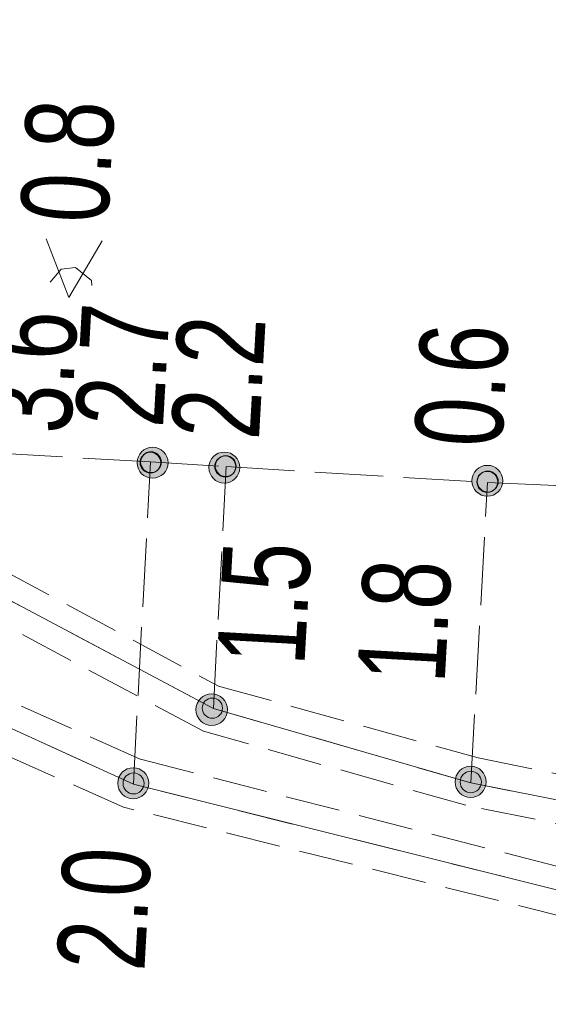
# Model space of a CAD drawing. Header units: metres. Extents: x -740 to 758, y -633 to 854.
# Tile 182 of 256: x -371.02 to -367.8, y 230.69 to 236.68. Entities that reach past the tile are written whole.
import ezdxf

# ---------------------------------------------------------------- set-up
doc = ezdxf.new("R2010")
doc.units = ezdxf.units.M
doc.header["$MEASUREMENT"] = 0
for name, pattern in [('333_125', [0.4576, 0.3328, -0.1248]), ('333_333', [0.6656, 0.3328, -0.3328]), ('416_125', [0.5408, 0.416, -0.1248])]:
    doc.linetypes.add(name, pattern=pattern)
doc.layers.add('Strom.LOVION', color=7, linetype='Continuous')
doc.layers.add('StromBemass.LOVION', color=7, linetype='Continuous')
doc.styles.add('ERSTELLTER_STIL_1', font='arial.ttf')

msp = doc.modelspace()

# ---------------------------------------------------------------- hatches: boundary and pattern name
at = {"layer": 'StromBemass.LOVION', "linetype": 'Continuous', "lineweight": 13}
for points in [[(-370.1352, 233.9294), (-370.1283, 233.939), (-370.1226, 233.9493), (-370.1183, 233.9603), (-370.1154, 233.9718), (-370.114, 233.9835), (-370.114, 233.9953), (-370.1155, 234.0071), (-370.1185, 234.0185), (-370.1229, 234.0295), (-370.1286, 234.0398), (-370.1356, 234.0494), (-370.1437, 234.058), (-370.1528, 234.0655), (-370.1628, 234.0718), (-370.1736, 234.0768), (-370.1848, 234.0804), (-370.1964, 234.0826), (-370.2082, 234.0833), (-370.22, 234.0825), (-370.2316, 234.0802), (-370.2428, 234.0765), (-370.2535, 234.0715), (-370.2635, 234.0651), (-370.2726, 234.0575), (-370.2806, 234.0489), (-370.2875, 234.0393), (-370.2932, 234.0289), (-370.2975, 234.0179), (-370.3004, 234.0065), (-370.3019, 233.9947), (-370.3018, 233.9829), (-370.3003, 233.9712), (-370.2973, 233.9598), (-370.293, 233.9488), (-370.2872, 233.9385), (-370.2802, 233.9289), (-370.2721, 233.9203), (-370.263, 233.9128), (-370.253, 233.9065), (-370.2423, 233.9015), (-370.231, 233.8979), (-370.2194, 233.8957), (-370.2076, 233.895), (-370.1958, 233.8958), (-370.1842, 233.8981), (-370.173, 233.9017), (-370.1623, 233.9068), (-370.1524, 233.9132), (-370.1433, 233.9207)], [(-370.1728, 233.9498), (-370.1682, 233.9562), (-370.1644, 233.9631), (-370.1616, 233.9705), (-370.1596, 233.9781), (-370.1587, 233.9859), (-370.1587, 233.9938), (-370.1597, 234.0016), (-370.1617, 234.0093), (-370.1646, 234.0166), (-370.1684, 234.0235), (-370.1731, 234.0298), (-370.1785, 234.0356), (-370.1846, 234.0406), (-370.1912, 234.0448), (-370.1984, 234.0481), (-370.2059, 234.0505), (-370.2136, 234.052), (-370.2215, 234.0524), (-370.2294, 234.0519), (-370.2371, 234.0504), (-370.2446, 234.048), (-370.2517, 234.0446), (-370.2584, 234.0403), (-370.2644, 234.0353), (-370.2698, 234.0295), (-370.2744, 234.0231), (-370.2782, 234.0162), (-370.2811, 234.0089), (-370.283, 234.0012), (-370.284, 233.9934), (-370.2839, 233.9855), (-370.2829, 233.9777), (-370.2809, 233.9701), (-370.278, 233.9628), (-370.2742, 233.9559), (-370.2695, 233.9495), (-370.2641, 233.9438), (-370.258, 233.9388), (-370.2514, 233.9346), (-370.2442, 233.9312), (-370.2367, 233.9288), (-370.229, 233.9274), (-370.2211, 233.9269), (-370.2132, 233.9274), (-370.2055, 233.9289), (-370.198, 233.9314), (-370.1909, 233.9348), (-370.1843, 233.939), (-370.1782, 233.9441)], [(-370.1691, 233.9523), (-370.1644, 233.9588), (-370.1606, 233.9657), (-370.1577, 233.9731), (-370.1558, 233.9808), (-370.1548, 233.9887), (-370.1548, 233.9966), (-370.1558, 234.0045), (-370.1578, 234.0122), (-370.1608, 234.0196), (-370.1646, 234.0265), (-370.1693, 234.0329), (-370.1748, 234.0387), (-370.1809, 234.0437), (-370.1876, 234.048), (-370.1948, 234.0513), (-370.2024, 234.0537), (-370.2102, 234.0552), (-370.2181, 234.0557), (-370.226, 234.0551), (-370.2338, 234.0536), (-370.2413, 234.0512), (-370.2485, 234.0478), (-370.2552, 234.0435), (-370.2613, 234.0384), (-370.2667, 234.0326), (-370.2714, 234.0262), (-370.2752, 234.0192), (-370.2781, 234.0118), (-370.28, 234.0041), (-370.281, 233.9962), (-370.281, 233.9883), (-370.2799, 233.9804), (-370.2779, 233.9727), (-370.275, 233.9654), (-370.2711, 233.9584), (-370.2665, 233.952), (-370.261, 233.9463), (-370.2549, 233.9412), (-370.2482, 233.937), (-370.241, 233.9336), (-370.2334, 233.9312), (-370.2256, 233.9297), (-370.2177, 233.9293), (-370.2098, 233.9298), (-370.202, 233.9313), (-370.1944, 233.9338), (-370.1873, 233.9372), (-370.1806, 233.9415), (-370.1745, 233.9465)], [(-369.6988, 233.8998), (-369.6919, 233.9094), (-369.6862, 233.9197), (-369.6819, 233.9307), (-369.679, 233.9422), (-369.6775, 233.9539), (-369.6776, 233.9658), (-369.6791, 233.9775), (-369.6821, 233.9889), (-369.6865, 233.9999), (-369.6922, 234.0103), (-369.6992, 234.0198), (-369.7073, 234.0284), (-369.7164, 234.0359), (-369.7264, 234.0422), (-369.7372, 234.0472), (-369.7484, 234.0508), (-369.76, 234.053), (-369.7718, 234.0537), (-369.7836, 234.0529), (-369.7953, 234.0507), (-369.8065, 234.047), (-369.8172, 234.0419), (-369.8271, 234.0356), (-369.8362, 234.028), (-369.8443, 234.0193), (-369.8512, 234.0098), (-369.8569, 233.9994), (-369.8612, 233.9884), (-369.8641, 233.9769), (-369.8655, 233.9652), (-369.8655, 233.9533), (-369.864, 233.9416), (-369.861, 233.9302), (-369.8566, 233.9192), (-369.8509, 233.9088), (-369.8439, 233.8993), (-369.8358, 233.8907), (-369.8266, 233.8832), (-369.8166, 233.8769), (-369.8059, 233.8719), (-369.7947, 233.8683), (-369.783, 233.8661), (-369.7712, 233.8654), (-369.7594, 233.8662), (-369.7478, 233.8684), (-369.7366, 233.8721), (-369.7259, 233.8772), (-369.7159, 233.8835), (-369.7069, 233.8911)], [(-369.7162, 233.9258), (-369.7115, 233.9323), (-369.7077, 233.9394), (-369.7048, 233.9469), (-369.7028, 233.9546), (-369.7018, 233.9626), (-369.7018, 233.9706), (-369.7029, 233.9786), (-369.7049, 233.9864), (-369.7079, 233.9938), (-369.7118, 234.0009), (-369.7165, 234.0073), (-369.722, 234.0132), (-369.7282, 234.0183), (-369.735, 234.0225), (-369.7423, 234.0259), (-369.7499, 234.0284), (-369.7578, 234.0299), (-369.7658, 234.0304), (-369.7738, 234.0298), (-369.7817, 234.0283), (-369.7894, 234.0258), (-369.7966, 234.0223), (-369.8034, 234.018), (-369.8095, 234.0129), (-369.815, 234.007), (-369.8197, 234.0005), (-369.8236, 233.9935), (-369.8265, 233.986), (-369.8285, 233.9782), (-369.8294, 233.9702), (-369.8294, 233.9622), (-369.8284, 233.9542), (-369.8264, 233.9465), (-369.8234, 233.939), (-369.8195, 233.932), (-369.8148, 233.9255), (-369.8092, 233.9197), (-369.803, 233.9146), (-369.7962, 233.9103), (-369.789, 233.9069), (-369.7813, 233.9044), (-369.7734, 233.903), (-369.7654, 233.9025), (-369.7574, 233.903), (-369.7495, 233.9046), (-369.7419, 233.9071), (-369.7346, 233.9105), (-369.7279, 233.9148), (-369.7217, 233.92)], [(-369.714, 233.9283), (-369.7093, 233.9347), (-369.7055, 233.9417), (-369.7026, 233.9491), (-369.7006, 233.9568), (-369.6997, 233.9647), (-369.6997, 233.9726), (-369.7007, 233.9805), (-369.7027, 233.9882), (-369.7057, 233.9956), (-369.7095, 234.0026), (-369.7142, 234.009), (-369.7197, 234.0148), (-369.7258, 234.0198), (-369.7325, 234.024), (-369.7398, 234.0274), (-369.7473, 234.0298), (-369.7551, 234.0313), (-369.7631, 234.0318), (-369.771, 234.0312), (-369.7788, 234.0297), (-369.7864, 234.0273), (-369.7935, 234.0238), (-369.8002, 234.0196), (-369.8064, 234.0145), (-369.8118, 234.0087), (-369.8164, 234.0022), (-369.8202, 233.9952), (-369.8231, 233.9878), (-369.8251, 233.9801), (-369.8261, 233.9722), (-369.826, 233.9643), (-369.825, 233.9564), (-369.823, 233.9487), (-369.8201, 233.9413), (-369.8162, 233.9344), (-369.8115, 233.928), (-369.8061, 233.9222), (-369.7999, 233.9171), (-369.7932, 233.9129), (-369.786, 233.9095), (-369.7784, 233.9071), (-369.7706, 233.9056), (-369.7627, 233.9052), (-369.7547, 233.9057), (-369.7469, 233.9072), (-369.7394, 233.9097), (-369.7322, 233.9131), (-369.7255, 233.9174), (-369.7194, 233.9225)], [(-368.0984, 233.8197), (-368.0915, 233.8293), (-368.0859, 233.8396), (-368.0816, 233.8506), (-368.0787, 233.862), (-368.0772, 233.8737), (-368.0773, 233.8855), (-368.0788, 233.8972), (-368.0818, 233.9086), (-368.0861, 233.9196), (-368.0918, 233.9299), (-368.0988, 233.9394), (-368.1069, 233.948), (-368.116, 233.9554), (-368.126, 233.9617), (-368.1367, 233.9667), (-368.1479, 233.9703), (-368.1595, 233.9725), (-368.1713, 233.9732), (-368.183, 233.9724), (-368.1946, 233.9702), (-368.2058, 233.9665), (-368.2164, 233.9614), (-368.2264, 233.9551), (-368.2354, 233.9475), (-368.2435, 233.9389), (-368.2504, 233.9294), (-368.256, 233.919), (-368.2603, 233.908), (-368.2632, 233.8966), (-368.2647, 233.8849), (-368.2646, 233.8731), (-368.2631, 233.8614), (-368.2601, 233.85), (-368.2558, 233.8391), (-368.25, 233.8288), (-368.2431, 233.8193), (-368.235, 233.8107), (-368.2259, 233.8032), (-368.2159, 233.7969), (-368.2052, 233.7919), (-368.194, 233.7883), (-368.1824, 233.7861), (-368.1706, 233.7854), (-368.1589, 233.7862), (-368.1473, 233.7885), (-368.1361, 233.7921), (-368.1255, 233.7972), (-368.1155, 233.8036), (-368.1065, 233.8111)], [(-368.122, 233.8325), (-368.1173, 233.839), (-368.1135, 233.846), (-368.1105, 233.8534), (-368.1086, 233.8612), (-368.1076, 233.8691), (-368.1076, 233.8771), (-368.1086, 233.885), (-368.1107, 233.8927), (-368.1136, 233.9001), (-368.1175, 233.9071), (-368.1222, 233.9136), (-368.1277, 233.9194), (-368.1339, 233.9245), (-368.1406, 233.9287), (-368.1479, 233.9321), (-368.1555, 233.9345), (-368.1633, 233.936), (-368.1713, 233.9365), (-368.1793, 233.936), (-368.1871, 233.9344), (-368.1947, 233.9319), (-368.2019, 233.9285), (-368.2087, 233.9242), (-368.2148, 233.9191), (-368.2202, 233.9133), (-368.2249, 233.9068), (-368.2287, 233.8998), (-368.2317, 233.8923), (-368.2336, 233.8846), (-368.2346, 233.8767), (-368.2346, 233.8687), (-368.2336, 233.8608), (-368.2315, 233.853), (-368.2286, 233.8456), (-368.2247, 233.8386), (-368.22, 233.8322), (-368.2145, 233.8264), (-368.2083, 233.8213), (-368.2016, 233.817), (-368.1943, 233.8136), (-368.1867, 233.8112), (-368.1789, 233.8097), (-368.1709, 233.8093), (-368.1629, 233.8098), (-368.1551, 233.8113), (-368.1475, 233.8138), (-368.1403, 233.8172), (-368.1335, 233.8215), (-368.1274, 233.8266)], [(-368.119, 233.8343), (-368.1143, 233.8408), (-368.1104, 233.8479), (-368.1075, 233.8554), (-368.1055, 233.8631), (-368.1045, 233.8711), (-368.1045, 233.8791), (-368.1056, 233.8871), (-368.1076, 233.8949), (-368.1106, 233.9023), (-368.1145, 233.9093), (-368.1192, 233.9158), (-368.1247, 233.9217), (-368.1309, 233.9268), (-368.1377, 233.931), (-368.145, 233.9344), (-368.1526, 233.9369), (-368.1605, 233.9384), (-368.1685, 233.9388), (-368.1766, 233.9383), (-368.1844, 233.9368), (-368.1921, 233.9343), (-368.1993, 233.9308), (-368.2061, 233.9265), (-368.2123, 233.9214), (-368.2177, 233.9155), (-368.2224, 233.909), (-368.2263, 233.902), (-368.2292, 233.8945), (-368.2312, 233.8867), (-368.2322, 233.8787), (-368.2321, 233.8707), (-368.2311, 233.8627), (-368.2291, 233.855), (-368.2261, 233.8475), (-368.2222, 233.8405), (-368.2175, 233.834), (-368.212, 233.8282), (-368.2058, 233.8231), (-368.199, 233.8188), (-368.1917, 233.8154), (-368.184, 233.8129), (-368.1761, 233.8115), (-368.1681, 233.811), (-368.1601, 233.8115), (-368.1522, 233.813), (-368.1446, 233.8156), (-368.1374, 233.819), (-368.1306, 233.8233), (-368.1244, 233.8285)], [(-369.7737, 232.4263), (-369.7667, 232.4361), (-369.7609, 232.4467), (-369.7565, 232.4579), (-369.7535, 232.4696), (-369.7521, 232.4815), (-369.7521, 232.4936), (-369.7537, 232.5056), (-369.7567, 232.5172), (-369.7612, 232.5284), (-369.767, 232.539), (-369.7741, 232.5487), (-369.7824, 232.5575), (-369.7917, 232.5651), (-369.8019, 232.5715), (-369.8128, 232.5766), (-369.8243, 232.5803), (-369.8362, 232.5826), (-369.8482, 232.5833), (-369.8602, 232.5825), (-369.8721, 232.5802), (-369.8835, 232.5764), (-369.8944, 232.5712), (-369.9046, 232.5648), (-369.9139, 232.557), (-369.9221, 232.5482), (-369.9291, 232.5384), (-369.9349, 232.5279), (-369.9393, 232.5166), (-369.9423, 232.5049), (-369.9437, 232.493), (-369.9437, 232.4809), (-369.9422, 232.469), (-369.9391, 232.4573), (-369.9347, 232.4461), (-369.9288, 232.4355), (-369.9217, 232.4258), (-369.9134, 232.4171), (-369.9041, 232.4094), (-369.8939, 232.403), (-369.883, 232.3979), (-369.8715, 232.3942), (-369.8596, 232.392), (-369.8476, 232.3912), (-369.8356, 232.392), (-369.8237, 232.3943), (-369.8123, 232.3981), (-369.8014, 232.4033), (-369.7912, 232.4098), (-369.782, 232.4175)], [(-369.7966, 232.4573), (-369.7921, 232.4635), (-369.7884, 232.4703), (-369.7856, 232.4775), (-369.7837, 232.485), (-369.7827, 232.4927), (-369.7828, 232.5004), (-369.7838, 232.508), (-369.7857, 232.5155), (-369.7886, 232.5227), (-369.7923, 232.5294), (-369.7969, 232.5357), (-369.8022, 232.5413), (-369.8082, 232.5462), (-369.8147, 232.5503), (-369.8217, 232.5536), (-369.829, 232.556), (-369.8366, 232.5574), (-369.8444, 232.5578), (-369.8521, 232.5573), (-369.8596, 232.5559), (-369.867, 232.5534), (-369.874, 232.5501), (-369.8805, 232.546), (-369.8864, 232.541), (-369.8917, 232.5354), (-369.8962, 232.5291), (-369.8999, 232.5223), (-369.9027, 232.5151), (-369.9046, 232.5077), (-369.9056, 232.5), (-369.9055, 232.4923), (-369.9045, 232.4846), (-369.9026, 232.4771), (-369.8997, 232.4699), (-369.896, 232.4632), (-369.8914, 232.457), (-369.8861, 232.4513), (-369.8802, 232.4464), (-369.8736, 232.4423), (-369.8666, 232.439), (-369.8593, 232.4367), (-369.8517, 232.4353), (-369.844, 232.4348), (-369.8362, 232.4353), (-369.8287, 232.4368), (-369.8213, 232.4392), (-369.8143, 232.4425), (-369.8078, 232.4467), (-369.8019, 232.4516)], [(-370.2526, 231.9795), (-370.2457, 231.9891), (-370.24, 231.9996), (-370.2357, 232.0106), (-370.2327, 232.0221), (-370.2313, 232.0339), (-370.2313, 232.0457), (-370.2329, 232.0575), (-370.2358, 232.069), (-370.2402, 232.08), (-370.246, 232.0904), (-370.253, 232.0999), (-370.2611, 232.1086), (-370.2703, 232.1161), (-370.2803, 232.1224), (-370.2911, 232.1274), (-370.3024, 232.1311), (-370.314, 232.1332), (-370.3259, 232.1339), (-370.3377, 232.1332), (-370.3494, 232.1309), (-370.3606, 232.1272), (-370.3713, 232.1221), (-370.3813, 232.1157), (-370.3905, 232.1081), (-370.3986, 232.0995), (-370.4055, 232.0898), (-370.4112, 232.0794), (-370.4155, 232.0684), (-370.4184, 232.0569), (-370.4199, 232.0451), (-370.4198, 232.0333), (-370.4183, 232.0215), (-370.4153, 232.01), (-370.4109, 231.999), (-370.4052, 231.9886), (-370.3982, 231.9791), (-370.39, 231.9704), (-370.3809, 231.9629), (-370.3708, 231.9566), (-370.3601, 231.9516), (-370.3488, 231.9479), (-370.3371, 231.9457), (-370.3253, 231.945), (-370.3134, 231.9458), (-370.3018, 231.9481), (-370.2905, 231.9518), (-370.2798, 231.9569), (-370.2698, 231.9633), (-370.2607, 231.9709)], [(-370.2743, 231.998), (-370.2696, 232.0045), (-370.2658, 232.0116), (-370.2629, 232.019), (-370.2609, 232.0268), (-370.2599, 232.0348), (-370.2599, 232.0428), (-370.261, 232.0508), (-370.263, 232.0586), (-370.266, 232.066), (-370.2699, 232.073), (-370.2746, 232.0795), (-370.2801, 232.0854), (-370.2863, 232.0904), (-370.2931, 232.0947), (-370.3004, 232.0981), (-370.308, 232.1006), (-370.3159, 232.1021), (-370.3239, 232.1025), (-370.3319, 232.102), (-370.3398, 232.1005), (-370.3474, 232.098), (-370.3547, 232.0945), (-370.3615, 232.0902), (-370.3676, 232.0851), (-370.3731, 232.0792), (-370.3778, 232.0727), (-370.3817, 232.0656), (-370.3846, 232.0582), (-370.3866, 232.0504), (-370.3875, 232.0424), (-370.3875, 232.0344), (-370.3865, 232.0264), (-370.3845, 232.0187), (-370.3815, 232.0112), (-370.3776, 232.0042), (-370.3728, 231.9977), (-370.3673, 231.9919), (-370.3611, 231.9868), (-370.3543, 231.9825), (-370.3471, 231.9791), (-370.3394, 231.9766), (-370.3315, 231.9752), (-370.3235, 231.9747), (-370.3155, 231.9752), (-370.3076, 231.9767), (-370.3, 231.9792), (-370.2927, 231.9827), (-370.286, 231.987), (-370.2798, 231.9921)], [(-368.1993, 231.9874), (-368.1924, 231.9971), (-368.1867, 232.0076), (-368.1823, 232.0187), (-368.1794, 232.0302), (-368.1779, 232.042), (-368.178, 232.054), (-368.1795, 232.0658), (-368.1825, 232.0773), (-368.1869, 232.0884), (-368.1927, 232.0988), (-368.1997, 232.1084), (-368.2079, 232.1171), (-368.2171, 232.1246), (-368.2272, 232.131), (-368.238, 232.136), (-368.2494, 232.1397), (-368.2611, 232.1419), (-368.273, 232.1426), (-368.2848, 232.1418), (-368.2965, 232.1395), (-368.3079, 232.1358), (-368.3186, 232.1307), (-368.3287, 232.1243), (-368.3378, 232.1167), (-368.346, 232.1079), (-368.3529, 232.0983), (-368.3586, 232.0878), (-368.363, 232.0767), (-368.3659, 232.0652), (-368.3674, 232.0533), (-368.3673, 232.0414), (-368.3658, 232.0296), (-368.3628, 232.0181), (-368.3584, 232.007), (-368.3526, 231.9966), (-368.3456, 231.987), (-368.3374, 231.9783), (-368.3282, 231.9708), (-368.3181, 231.9644), (-368.3073, 231.9594), (-368.296, 231.9557), (-368.2842, 231.9535), (-368.2723, 231.9528), (-368.2605, 231.9536), (-368.2488, 231.9559), (-368.2374, 231.9596), (-368.2267, 231.9647), (-368.2166, 231.9711), (-368.2075, 231.9787)], [(-368.2214, 232.0058), (-368.2166, 232.0125), (-368.2127, 232.0196), (-368.2097, 232.0272), (-368.2077, 232.0352), (-368.2067, 232.0433), (-368.2067, 232.0514), (-368.2077, 232.0595), (-368.2098, 232.0674), (-368.2128, 232.075), (-368.2168, 232.0822), (-368.2216, 232.0888), (-368.2272, 232.0947), (-368.2335, 232.0999), (-368.2404, 232.1042), (-368.2479, 232.1077), (-368.2556, 232.1102), (-368.2637, 232.1117), (-368.2718, 232.1122), (-368.28, 232.1116), (-368.288, 232.1101), (-368.2957, 232.1075), (-368.3031, 232.104), (-368.31, 232.0996), (-368.3163, 232.0944), (-368.3219, 232.0884), (-368.3266, 232.0818), (-368.3305, 232.0746), (-368.3335, 232.067), (-368.3355, 232.0591), (-368.3365, 232.051), (-368.3365, 232.0428), (-368.3355, 232.0347), (-368.3334, 232.0268), (-368.3304, 232.0193), (-368.3264, 232.0121), (-368.3216, 232.0055), (-368.316, 231.9996), (-368.3097, 231.9944), (-368.3028, 231.99), (-368.2954, 231.9866), (-368.2876, 231.9841), (-368.2795, 231.9826), (-368.2714, 231.9821), (-368.2632, 231.9826), (-368.2552, 231.9842), (-368.2475, 231.9867), (-368.2401, 231.9902), (-368.2332, 231.9946), (-368.2269, 231.9999)]]:
    msp.add_hatch(color=7, dxfattribs=at).paths.add_polyline_path(points)

# ---------------------------------------------------------------- linework, layer by layer
at = {"layer": 'Strom.LOVION', "color": 9, "linetype": '333_333', "lineweight": 18}
for points in [[(-344.785, 240.3084), (-345.1447, 234.4655), (-345.4814, 233.073), (-346.1918, 232.176), (-347.2177, 231.4846), (-348.5134, 231.284), (-354.4108, 231.4463), (-360.1976, 231.383), (-363.6837, 231.3673), (-366.0715, 231.6067), (-368.2717, 232.0418), (-369.8381, 232.4946), (-371.2253, 233.2308), (-373.7233, 235.957), (-374.4854, 236.7987), (-374.5501, 237.3096), (-374.1558, 241.5894), (-373.7092, 252.288), (-374.0643, 253.199), (-374.4361, 253.8277), (-379.0371, 255.2399), (-379.3728, 255.6504), (-379.4364, 255.9988)], [(-374.978, 243.0459), (-374.8186, 242.3226), (-374.7499, 241.62), (-374.9657, 237.3281), (-374.8023, 236.413), (-374.3381, 235.8968), (-373.7688, 235.2136), (-372.1168, 233.1289), (-371.5004, 232.5685), (-370.325, 232.0332), (-367.6439, 231.3643), (-364.7693, 230.8325), (-362.7017, 230.6948), (-359.0004, 230.7759), (-356.5354, 230.9578), (-353.159, 231.0367), (-347.2994, 230.9594), (-346.068, 231.2128), (-344.9921, 231.9977), (-344.3461, 232.9476), (-344.1132, 234.3447), (-344.033, 240.175)]]:
    msp.add_lwpolyline(points, dxfattribs=at)
at = {"layer": 'Strom.LOVION', "color": 194, "linetype": 'Continuous', "lineweight": 18}
for points in [[(-366.0715, 231.6067), (-368.2717, 232.0418), (-369.8381, 232.4946), (-371.2253, 233.2308), (-373.7233, 235.957), (-374.4854, 236.7987), (-374.5501, 237.3096), (-374.1558, 241.5894), (-373.7092, 252.288)], [(-367.6439, 231.3643), (-370.325, 232.0332), (-371.5004, 232.5685), (-372.1168, 233.1289), (-373.7688, 235.2136), (-374.3381, 235.8968), (-374.8023, 236.413), (-374.9657, 237.3281), (-374.7499, 241.62), (-374.8186, 242.3226), (-374.978, 243.0459), (-375.2734, 243.8003), (-375.8508, 244.1133), (-379.1744, 244.0987), (-379.8587, 243.6919), (-380.212, 242.7706)]]:
    msp.add_lwpolyline(points, dxfattribs=at)
at = {"layer": 'Strom.LOVION', "color": 7, "linetype": '333_125', "lineweight": 13}
for points in [[(-373.5628, 252.3023), (-374.0065, 241.5744), (-374.4169, 237.3078), (-374.3447, 236.8715), (-373.5987, 236.043), (-371.1328, 233.3433), (-369.807, 232.6306), (-368.2274, 232.1939), (-366.0566, 231.7559)], [(-366.0865, 231.4574), (-368.3027, 231.9058), (-369.8984, 232.3557), (-371.3017, 233.1051), (-373.8318, 235.8577), (-374.626, 236.7258), (-374.7126, 237.3085), (-374.305, 241.6044), (-373.8688, 252.2576)], [(-367.6588, 231.215), (-370.3853, 231.8943), (-371.59, 232.4267), (-372.2253, 233.0296), (-373.8774, 235.1143), (-374.4466, 235.7976), (-374.943, 236.3402), (-375.1121, 237.3137), (-374.9123, 241.6189), (-374.965, 242.3083), (-375.1215, 243.0023), (-374.8316, 243.0602), (-374.659, 242.353), (-374.6035, 241.6343), (-374.8033, 237.3292), (-374.6617, 236.4859), (-374.2135, 235.9829), (-373.6443, 235.2997), (-372.0083, 233.2282), (-371.424, 232.6942), (-370.2807, 232.1853), (-367.6128, 231.5003)]]:
    msp.add_lwpolyline(points, dxfattribs=at)
at = {"layer": 'StromBemass.LOVION', "color": 7, "linetype": 'Continuous', "lineweight": 13}
for points in [[(-370.5152, 235.3396), (-370.718, 234.9947), (-370.8562, 235.3506)], [(-370.5773, 235.0675), (-370.5802, 235.0968), (-370.6766, 235.176), (-370.7644, 235.1675), (-370.8304, 235.0871)]]:
    msp.add_lwpolyline(points, dxfattribs=at)
at = {"layer": 'StromBemass.LOVION', "color": 7, "linetype": '416_125', "lineweight": 13}
for points in [[(-372.1168, 233.1289), (-372.0781, 234.0932), (-371.5293, 234.073), (-371.4254, 234.0684), (-371.1723, 234.0488), (-370.2211, 233.994), (-369.7602, 233.9652), (-368.1696, 233.8695), (-367.5462, 233.8418), (-367.6439, 231.3643)], [(-370.325, 232.0332), (-370.2211, 233.994)], [(-369.8381, 232.4946), (-369.7602, 233.9652)], [(-368.2717, 232.0418), (-368.1696, 233.8695)]]:
    msp.add_lwpolyline(points, dxfattribs=at)
at = {"layer": 'StromBemass.LOVION', "color": 7, "linetype": 'Continuous', "lineweight": 13}
for centre, radius in [((-370.2079, 233.9891), 0.0941), ((-370.2213, 233.9897), 0.0628), ((-370.2179, 233.9925), 0.0632), ((-369.7715, 233.9596), 0.0942), ((-369.7656, 233.9664), 0.0639), ((-369.7629, 233.9685), 0.0633), ((-368.1709, 233.8793), 0.0939), ((-368.1711, 233.8729), 0.0636), ((-368.1683, 233.8749), 0.0639), ((-369.8479, 232.4873), 0.096), ((-369.8442, 232.4963), 0.0615), ((-370.3256, 232.0395), 0.0945), ((-370.3237, 232.0386), 0.0639), ((-368.2727, 232.0477), 0.0949), ((-368.2716, 232.0471), 0.065)]:
    msp.add_circle(centre, radius, dxfattribs=at)

# ---------------------------------------------------------------- texts
at = {"layer": 'StromBemass.LOVION', "color": 7, "linetype": 'Continuous', "lineweight": 13, "attachment_point": 7, "style": 'ERSTELLTER_STIL_1'}
for s, insert, char_height, rotation in [('{\\A1;\\W0.71558x;0.8}', (-370.4736, 235.4378), 0.533542, 86.77194), ('{\\A1;\\W0.71557x;2.7}', (-370.1453, 234.1974), 0.533548, 86.77198), ('{\\A1;\\W0.71557x;3.6}', (-370.6992, 234.1584), 0.533548, 86.77198), ('{\\A1;\\W0.71557x;2.2}', (-369.5614, 234.1234), 0.533548, 86.77198), ('{\\A1;\\W0.71557x;0.6}', (-368.0758, 234.0749), 0.533548, 86.77203), ('{\\A1;\\W0.71558x;1.5}', (-369.2771, 232.749), 0.533542, 86.77194), ('{\\A1;\\W0.71557x;1.8}', (-368.424, 232.6413), 0.533548, 86.77198), ('{\\A1;\\W0.71557x;2.0}', (-370.251, 230.891), 0.533548, 86.77198)]:
    msp.add_mtext(s, dxfattribs=dict(at, insert=insert, char_height=char_height, rotation=rotation))

doc.saveas('drawing.dxf')
